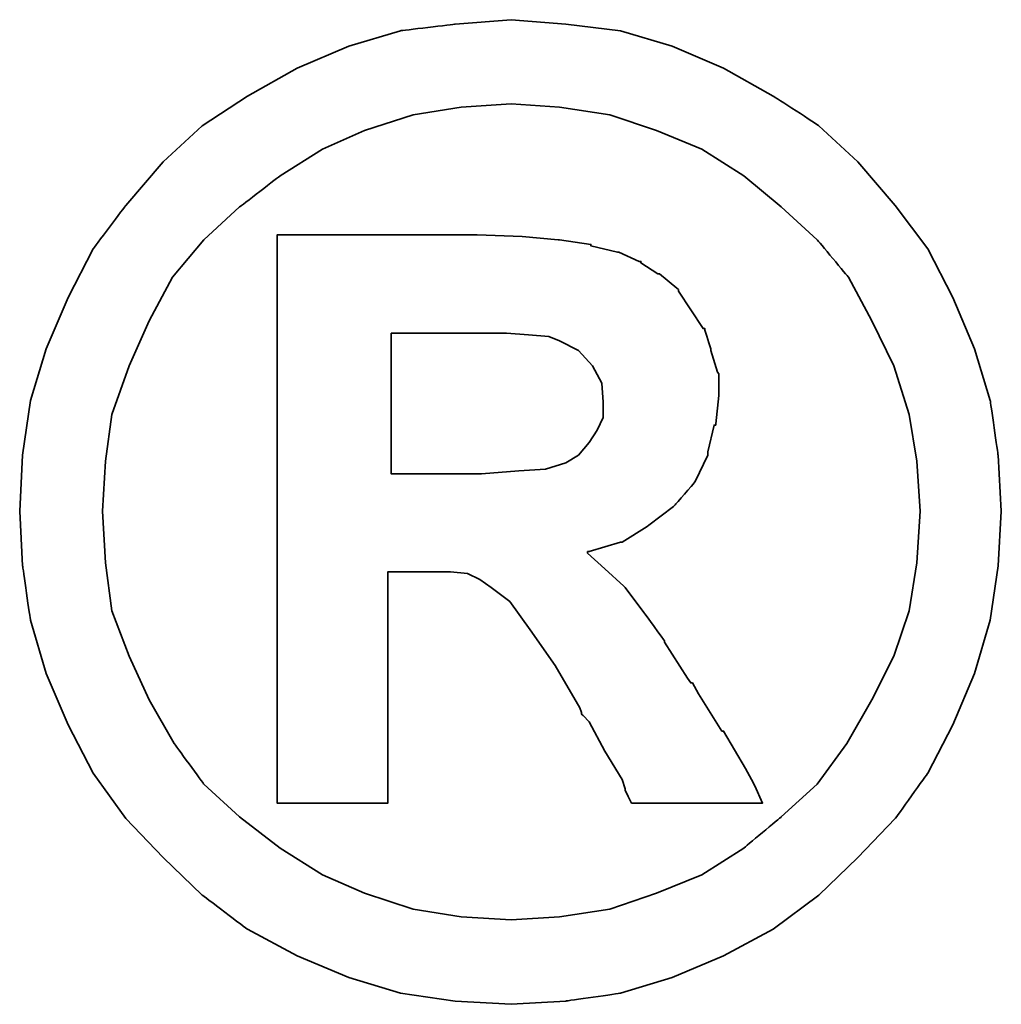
# Model space of a CAD drawing. Header units: millimetres. Extents: x 912 to 1300, y 100 to 249.
# Tile 50 of 53: x 1238.84 to 1240.5, y 147.69 to 149.36. Entities that reach past the tile are written whole.
import ezdxf

# ---------------------------------------------------------------- set-up
doc = ezdxf.new("R2010")
doc.units = ezdxf.units.MM
doc.layers.add('DIM', color=4, linetype='CONTINUOUS')
doc.layers.add('layer 1', color=7, linetype='CONTINUOUS')

# ---------------------------------------------------------------- blocks, each defined once
blk = doc.blocks.new('TBI MOTION logo(完整正式版)')
at = {"layer": 'layer 1', "color": 22, "lineweight": 35}
for points, knots in [([(81.20634, 4.98624), (81.20634, 4.98624), (81.18649, 5.32862), (81.18649, 5.32862), (81.18649, 5.32862), (81.18649, 5.32862), (81.13886, 5.66206), (81.13886, 5.66206), (81.13886, 5.66206), (81.13886, 5.66206), (81.04359, 5.97764), (81.04359, 5.97764), (81.04359, 5.97764), (81.04359, 5.97764), (80.91061, 6.29124), (80.91061, 6.29124), (80.91061, 6.29124), (80.91061, 6.29124), (80.75778, 6.58697), (80.75778, 6.58697), (80.75778, 6.58697), (80.75778, 6.58697), (80.5593, 6.85294), (80.5593, 6.85294), (80.5593, 6.85294), (80.5593, 6.85294), (80.33105, 7.1189), (80.33105, 7.1189), (80.33105, 7.1189), (80.33105, 7.1189), (80.09287, 7.33921), (80.09287, 7.33921), (80.09287, 7.33921), (80.09287, 7.33921), (79.815, 7.51982), (79.815, 7.51982), (79.815, 7.51982), (79.815, 7.51982), (79.51133, 7.69051), (79.51133, 7.69051), (79.51133, 7.69051), (79.51133, 7.69051), (79.19773, 7.8235), (79.19773, 7.8235), (79.19773, 7.8235), (79.19773, 7.8235), (78.88215, 7.91877), (78.88215, 7.91877), (78.88215, 7.91877), (78.88215, 7.91877), (78.54871, 7.95846), (78.54871, 7.95846), (78.54871, 7.95846), (78.54871, 7.95846), (78.21526, 7.98625), (78.21526, 7.98625), (78.21526, 7.98625), (78.21526, 7.98625), (77.87388, 7.95846), (77.87388, 7.95846), (77.87388, 7.95846), (77.87388, 7.95846), (77.54044, 7.91877), (77.54044, 7.91877), (77.54044, 7.91877), (77.54044, 7.91877), (77.22485, 7.8235), (77.22485, 7.8235), (77.22485, 7.8235), (77.22485, 7.8235), (76.91027, 7.69051), (76.91027, 7.69051), (76.91027, 7.69051), (76.91027, 7.69051), (76.6056, 7.51982), (76.6056, 7.51982), (76.6056, 7.51982), (76.6056, 7.51982), (76.32972, 7.33921), (76.32972, 7.33921), (76.32972, 7.33921), (76.32972, 7.33921), (76.09154, 7.1189), (76.09154, 7.1189), (76.09154, 7.1189), (76.09154, 7.1189), (75.86329, 6.85294), (75.86329, 6.85294), (75.86329, 6.85294), (75.86329, 6.85294), (75.66382, 6.58697), (75.66382, 6.58697), (75.66382, 6.58697), (75.66382, 6.58697), (75.51099, 6.29124), (75.51099, 6.29124), (75.51099, 6.29124), (75.51099, 6.29124), (75.37702, 5.97764), (75.37702, 5.97764), (75.37702, 5.97764), (75.37702, 5.97764), (75.28175, 5.66206), (75.28175, 5.66206), (75.28175, 5.66206), (75.28175, 5.66206), (75.23411, 5.32862), (75.23411, 5.32862), (75.23411, 5.32862), (75.23411, 5.32862), (75.21625, 4.98624), (75.21625, 4.98624), (75.21625, 4.98624), (75.21625, 4.98624), (75.23411, 4.6528), (75.23411, 4.6528), (75.23411, 4.6528), (75.23411, 4.6528), (75.28175, 4.32035), (75.28175, 4.32035), (75.28175, 4.32035), (75.28175, 4.32035), (75.37702, 3.99583), (75.37702, 3.99583), (75.37702, 3.99583), (75.37702, 3.99583), (75.51099, 3.68224), (75.51099, 3.68224), (75.51099, 3.68224), (75.51099, 3.68224), (75.66382, 3.38749), (75.66382, 3.38749), (75.66382, 3.38749), (75.66382, 3.38749), (75.86329, 3.10963), (75.86329, 3.10963), (75.86329, 3.10963), (75.86329, 3.10963), (76.09154, 2.87145), (76.09154, 2.87145), (76.09154, 2.87145), (76.09154, 2.87145), (76.32972, 2.6432), (76.32972, 2.6432), (76.32972, 2.6432), (76.32972, 2.6432), (76.6056, 2.43381), (76.6056, 2.43381), (76.6056, 2.43381), (76.6056, 2.43381), (76.91027, 2.27205), (76.91027, 2.27205), (76.91027, 2.27205), (76.91027, 2.27205), (77.22485, 2.13906), (77.22485, 2.13906), (77.22485, 2.13906), (77.22485, 2.13906), (77.54044, 2.0438), (77.54044, 2.0438), (77.54044, 2.0438), (77.54044, 2.0438), (77.87388, 1.99616), (77.87388, 1.99616), (77.87388, 1.99616), (77.87388, 1.99616), (78.21526, 1.97631), (78.21526, 1.97631), (78.21526, 1.97631), (78.21526, 1.97631), (78.54871, 1.99616), (78.54871, 1.99616), (78.54871, 1.99616), (78.54871, 1.99616), (78.88215, 2.0438), (78.88215, 2.0438), (78.88215, 2.0438), (78.88215, 2.0438), (79.19773, 2.13906), (79.19773, 2.13906), (79.19773, 2.13906), (79.19773, 2.13906), (79.51133, 2.27205), (79.51133, 2.27205), (79.51133, 2.27205), (79.51133, 2.27205), (79.815, 2.43381), (79.815, 2.43381), (79.815, 2.43381), (79.815, 2.43381), (80.09287, 2.6432), (80.09287, 2.6432), (80.09287, 2.6432), (80.09287, 2.6432), (80.33105, 2.87145), (80.33105, 2.87145), (80.33105, 2.87145), (80.33105, 2.87145), (80.5593, 3.10963), (80.5593, 3.10963), (80.5593, 3.10963), (80.5593, 3.10963), (80.75778, 3.38749), (80.75778, 3.38749), (80.75778, 3.38749), (80.75778, 3.38749), (80.91061, 3.68224), (80.91061, 3.68224), (80.91061, 3.68224), (80.91061, 3.68224), (81.04359, 3.99583), (81.04359, 3.99583), (81.04359, 3.99583), (81.04359, 3.99583), (81.13886, 4.32035), (81.13886, 4.32035), (81.13886, 4.32035), (81.13886, 4.32035), (81.18649, 4.6528), (81.18649, 4.6528), (81.18649, 4.6528), (81.18649, 4.6528), (81.20634, 4.98624), (81.20634, 4.98624)], [0, 0, 0, 0, 0.0178571, 0.0178571, 0.0178571, 0.0178572, 0.0357143, 0.0357143, 0.0357143, 0.0357143, 0.0535714, 0.0535714, 0.0535714, 0.0535714, 0.0714286, 0.0714286, 0.0714286, 0.0714286, 0.0892857, 0.0892857, 0.0892857, 0.0892857, 0.1071429, 0.1071429, 0.1071429, 0.1071429, 0.125, 0.125, 0.125, 0.125, 0.1428571, 0.1428571, 0.1428571, 0.1428572, 0.1607143, 0.1607143, 0.1607143, 0.1607143, 0.1785714, 0.1785714, 0.1785714, 0.1785714, 0.1964286, 0.1964286, 0.1964286, 0.1964286, 0.2142857, 0.2142857, 0.2142857, 0.2142857, 0.2321429, 0.2321429, 0.2321429, 0.2321429, 0.25, 0.25, 0.25, 0.25, 0.2678571, 0.2678571, 0.2678571, 0.2678572, 0.2857143, 0.2857143, 0.2857143, 0.2857143, 0.3035714, 0.3035714, 0.3035714, 0.3035714, 0.3214286, 0.3214286, 0.3214286, 0.3214286, 0.3392857, 0.3392857, 0.3392857, 0.3392857, 0.3571429, 0.3571429, 0.3571429, 0.3571429, 0.375, 0.375, 0.375, 0.375, 0.3928571, 0.3928571, 0.3928571, 0.3928572, 0.4107143, 0.4107143, 0.4107143, 0.4107143, 0.4285714, 0.4285714, 0.4285714, 0.4285714, 0.4464286, 0.4464286, 0.4464286, 0.4464286, 0.4642857, 0.4642857, 0.4642857, 0.4642857, 0.4821429, 0.4821429, 0.4821429, 0.4821429, 0.5, 0.5, 0.5, 0.5, 0.5178571, 0.5178571, 0.5178571, 0.5178572, 0.5357143, 0.5357143, 0.5357143, 0.5357143, 0.5535714, 0.5535714, 0.5535714, 0.5535714, 0.5714286, 0.5714286, 0.5714286, 0.5714286, 0.5892857, 0.5892857, 0.5892857, 0.5892857, 0.6071429, 0.6071429, 0.6071429, 0.6071429, 0.625, 0.625, 0.625, 0.625, 0.6428571, 0.6428571, 0.6428571, 0.6428572, 0.6607143, 0.6607143, 0.6607143, 0.6607143, 0.6785714, 0.6785714, 0.6785714, 0.6785714, 0.6964286, 0.6964286, 0.6964286, 0.6964286, 0.7142857, 0.7142857, 0.7142857, 0.7142857, 0.7321429, 0.7321429, 0.7321429, 0.7321429, 0.75, 0.75, 0.75, 0.75, 0.7678571, 0.7678571, 0.7678571, 0.7678572, 0.7857143, 0.7857143, 0.7857143, 0.7857143, 0.8035714, 0.8035714, 0.8035714, 0.8035714, 0.8214286, 0.8214286, 0.8214286, 0.8214286, 0.8392857, 0.8392857, 0.8392857, 0.8392857, 0.8571429, 0.8571429, 0.8571429, 0.8571429, 0.875, 0.875, 0.875, 0.875, 0.8928571, 0.8928571, 0.8928571, 0.8928572, 0.9107143, 0.9107143, 0.9107143, 0.9107143, 0.9285714, 0.9285714, 0.9285714, 0.9285714, 0.9464286, 0.9464286, 0.9464286, 0.9464286, 0.9642857, 0.9642857, 0.9642857, 0.9642857, 0.9821429, 0.9821429, 0.9821429, 0.9821429, 1, 1, 1, 1]), ([(80.71014, 4.98624), (80.71014, 4.98624), (80.69129, 5.29091), (80.69129, 5.29091), (80.69129, 5.29091), (80.69129, 5.29091), (80.64464, 5.57672), (80.64464, 5.57672), (80.64464, 5.57672), (80.64464, 5.57672), (80.54937, 5.87245), (80.54937, 5.87245), (80.54937, 5.87245), (80.54937, 5.87245), (80.41639, 6.14833), (80.41639, 6.14833), (80.41639, 6.14833), (80.41639, 6.14833), (80.27349, 6.41429), (80.27349, 6.41429), (80.27349, 6.41429), (80.27349, 6.41429), (80.08295, 6.64255), (80.08295, 6.64255), (80.08295, 6.64255), (80.08295, 6.64255), (79.86264, 6.84301), (79.86264, 6.84301), (79.86264, 6.84301), (79.86264, 6.84301), (79.63439, 7.03355), (79.63439, 7.03355), (79.63439, 7.03355), (79.63439, 7.03355), (79.37835, 7.1963), (79.37835, 7.1963), (79.37835, 7.1963), (79.37835, 7.1963), (79.10246, 7.30944), (79.10246, 7.30944), (79.10246, 7.30944), (79.10246, 7.30944), (78.81665, 7.40471), (78.81665, 7.40471), (78.81665, 7.40471), (78.81665, 7.40471), (78.511, 7.45234), (78.511, 7.45234), (78.511, 7.45234), (78.511, 7.45234), (78.21526, 7.47219), (78.21526, 7.47219), (78.21526, 7.47219), (78.21526, 7.47219), (77.9106, 7.45234), (77.9106, 7.45234), (77.9106, 7.45234), (77.9106, 7.45234), (77.61685, 7.40471), (77.61685, 7.40471), (77.61685, 7.40471), (77.61685, 7.40471), (77.32012, 7.30944), (77.32012, 7.30944), (77.32012, 7.30944), (77.32012, 7.30944), (77.06309, 7.1963), (77.06309, 7.1963), (77.06309, 7.1963), (77.06309, 7.1963), (76.80606, 7.03355), (76.80606, 7.03355), (76.80606, 7.03355), (76.80606, 7.03355), (76.55797, 6.84301), (76.55797, 6.84301), (76.55797, 6.84301), (76.55797, 6.84301), (76.34063, 6.64255), (76.34063, 6.64255), (76.34063, 6.64255), (76.34063, 6.64255), (76.1491, 6.41429), (76.1491, 6.41429), (76.1491, 6.41429), (76.1491, 6.41429), (76.0062, 6.14833), (76.0062, 6.14833), (76.0062, 6.14833), (76.0062, 6.14833), (75.88314, 5.87245), (75.88314, 5.87245), (75.88314, 5.87245), (75.88314, 5.87245), (75.77794, 5.57672), (75.77794, 5.57672), (75.77794, 5.57672), (75.77794, 5.57672), (75.73924, 5.29091), (75.73924, 5.29091), (75.73924, 5.29091), (75.73924, 5.29091), (75.72039, 4.98624), (75.72039, 4.98624), (75.72039, 4.98624), (75.72039, 4.98624), (75.73924, 4.67165), (75.73924, 4.67165), (75.73924, 4.67165), (75.73924, 4.67165), (75.77794, 4.37791), (75.77794, 4.37791), (75.77794, 4.37791), (75.77794, 4.37791), (75.88314, 4.10102), (75.88314, 4.10102), (75.88314, 4.10102), (75.88314, 4.10102), (76.0062, 3.83407), (76.0062, 3.83407), (76.0062, 3.83407), (76.0062, 3.83407), (76.15902, 3.56811), (76.15902, 3.56811), (76.15902, 3.56811), (76.15902, 3.56811), (76.34063, 3.32001), (76.34063, 3.32001), (76.34063, 3.32001), (76.34063, 3.32001), (76.55797, 3.11955), (76.55797, 3.11955), (76.55797, 3.11955), (76.55797, 3.11955), (76.80606, 2.92901), (76.80606, 2.92901), (76.80606, 2.92901), (76.80606, 2.92901), (77.06309, 2.76725), (77.06309, 2.76725), (77.06309, 2.76725), (77.06309, 2.76725), (77.32012, 2.65412), (77.32012, 2.65412), (77.32012, 2.65412), (77.32012, 2.65412), (77.61685, 2.55786), (77.61685, 2.55786), (77.61685, 2.55786), (77.61685, 2.55786), (77.9106, 2.51022), (77.9106, 2.51022), (77.9106, 2.51022), (77.9106, 2.51022), (78.21526, 2.49137), (78.21526, 2.49137), (78.21526, 2.49137), (78.21526, 2.49137), (78.511, 2.51022), (78.511, 2.51022), (78.511, 2.51022), (78.511, 2.51022), (78.81665, 2.55786), (78.81665, 2.55786), (78.81665, 2.55786), (78.81665, 2.55786), (79.10246, 2.65412), (79.10246, 2.65412), (79.10246, 2.65412), (79.10246, 2.65412), (79.37835, 2.76725), (79.37835, 2.76725), (79.37835, 2.76725), (79.37835, 2.76725), (79.63439, 2.92901), (79.63439, 2.92901), (79.63439, 2.92901), (79.63439, 2.92901), (79.86264, 3.11955), (79.86264, 3.11955), (79.86264, 3.11955), (79.86264, 3.11955), (80.08295, 3.32001), (80.08295, 3.32001), (80.08295, 3.32001), (80.08295, 3.32001), (80.26356, 3.56811), (80.26356, 3.56811), (80.26356, 3.56811), (80.26356, 3.56811), (80.41639, 3.83407), (80.41639, 3.83407), (80.41639, 3.83407), (80.41639, 3.83407), (80.54937, 4.10102), (80.54937, 4.10102), (80.54937, 4.10102), (80.54937, 4.10102), (80.64464, 4.37791), (80.64464, 4.37791), (80.64464, 4.37791), (80.64464, 4.37791), (80.69129, 4.67165), (80.69129, 4.67165), (80.69129, 4.67165), (80.69129, 4.67165), (80.71014, 4.98624), (80.71014, 4.98624)], [0, 0, 0, 0, 0.0192308, 0.0192308, 0.0192308, 0.0192308, 0.0384615, 0.0384615, 0.0384615, 0.0384615, 0.0576923, 0.0576923, 0.0576923, 0.0576923, 0.0769231, 0.0769231, 0.0769231, 0.0769231, 0.0961538, 0.0961538, 0.0961538, 0.0961539, 0.1153846, 0.1153846, 0.1153846, 0.1153846, 0.1346154, 0.1346154, 0.1346154, 0.1346154, 0.1538462, 0.1538462, 0.1538462, 0.1538462, 0.1730769, 0.1730769, 0.1730769, 0.1730769, 0.1923077, 0.1923077, 0.1923077, 0.1923077, 0.2115385, 0.2115385, 0.2115385, 0.2115385, 0.2307692, 0.2307692, 0.2307692, 0.2307692, 0.25, 0.25, 0.25, 0.25, 0.2692308, 0.2692308, 0.2692308, 0.2692308, 0.2884615, 0.2884615, 0.2884615, 0.2884615, 0.3076923, 0.3076923, 0.3076923, 0.3076923, 0.3269231, 0.3269231, 0.3269231, 0.3269231, 0.3461538, 0.3461538, 0.3461538, 0.3461539, 0.3653846, 0.3653846, 0.3653846, 0.3653846, 0.3846154, 0.3846154, 0.3846154, 0.3846154, 0.4038462, 0.4038462, 0.4038462, 0.4038462, 0.4230769, 0.4230769, 0.4230769, 0.4230769, 0.4423077, 0.4423077, 0.4423077, 0.4423077, 0.4615385, 0.4615385, 0.4615385, 0.4615385, 0.4807692, 0.4807692, 0.4807692, 0.4807692, 0.5, 0.5, 0.5, 0.5, 0.5192308, 0.5192308, 0.5192308, 0.5192308, 0.5384615, 0.5384615, 0.5384615, 0.5384615, 0.5576923, 0.5576923, 0.5576923, 0.5576923, 0.5769231, 0.5769231, 0.5769231, 0.5769231, 0.5961538, 0.5961538, 0.5961538, 0.5961539, 0.6153846, 0.6153846, 0.6153846, 0.6153846, 0.6346154, 0.6346154, 0.6346154, 0.6346154, 0.6538462, 0.6538462, 0.6538462, 0.6538462, 0.6730769, 0.6730769, 0.6730769, 0.6730769, 0.6923077, 0.6923077, 0.6923077, 0.6923077, 0.7115385, 0.7115385, 0.7115385, 0.7115385, 0.7307692, 0.7307692, 0.7307692, 0.7307692, 0.75, 0.75, 0.75, 0.75, 0.7692308, 0.7692308, 0.7692308, 0.7692308, 0.7884615, 0.7884615, 0.7884615, 0.7884615, 0.8076923, 0.8076923, 0.8076923, 0.8076923, 0.8269231, 0.8269231, 0.8269231, 0.8269231, 0.8461538, 0.8461538, 0.8461538, 0.8461539, 0.8653846, 0.8653846, 0.8653846, 0.8653846, 0.8846154, 0.8846154, 0.8846154, 0.8846154, 0.9038462, 0.9038462, 0.9038462, 0.9038462, 0.9230769, 0.9230769, 0.9230769, 0.9230769, 0.9423077, 0.9423077, 0.9423077, 0.9423077, 0.9615385, 0.9615385, 0.9615385, 0.9615385, 0.9807692, 0.9807692, 0.9807692, 0.9807692, 1, 1, 1, 1]), ([(76.78721, 3.2823), (76.78721, 3.2823), (76.78721, 3.32001), (76.78721, 3.32001), (76.78721, 3.32001), (76.78721, 3.32001), (76.78721, 3.42422), (76.78721, 3.42422), (76.78721, 3.42422), (76.78721, 3.42422), (76.78721, 3.59689), (76.78721, 3.59689), (76.78721, 3.59689), (76.78721, 3.59689), (76.78721, 3.80529), (76.78721, 3.80529), (76.78721, 3.80529), (76.78721, 3.80529), (76.78721, 4.0524), (76.78721, 4.0524), (76.78721, 4.0524), (76.78721, 4.0524), (76.78721, 4.32035), (76.78721, 4.32035), (76.78721, 4.32035), (76.78721, 4.32035), (76.78721, 4.92868), (76.78721, 4.92868), (76.78721, 4.92868), (76.78721, 4.92868), (76.78721, 5.53801), (76.78721, 5.53801), (76.78721, 5.53801), (76.78721, 5.53801), (76.78721, 5.82482), (76.78721, 5.82482), (76.78721, 5.82482), (76.78721, 5.82482), (76.78721, 6.07291), (76.78721, 6.07291), (76.78721, 6.07291), (76.78721, 6.07291), (76.78721, 6.30017), (76.78721, 6.30017), (76.78721, 6.30017), (76.78721, 6.30017), (76.78721, 6.45399), (76.78721, 6.45399), (76.78721, 6.45399), (76.78721, 6.45399), (76.78721, 6.5572), (76.78721, 6.5572), (76.78721, 6.5572), (76.78721, 6.5572), (76.78721, 6.59689), (76.78721, 6.59689), (76.78721, 6.59689), (76.78721, 6.59689), (76.78721, 6.67232), (76.78721, 6.67232), (76.78721, 6.67232), (76.78721, 6.67232), (76.8537, 6.67232), (76.8537, 6.67232), (76.8537, 6.67232), (76.8537, 6.67232), (76.87355, 6.67232), (76.87355, 6.67232), (76.87355, 6.67232), (76.87355, 6.67232), (76.91027, 6.67232), (76.91027, 6.67232), (76.91027, 6.67232), (76.91027, 6.67232), (77.04424, 6.67232), (77.04424, 6.67232), (77.04424, 6.67232), (77.04424, 6.67232), (77.22485, 6.67232), (77.22485, 6.67232), (77.22485, 6.67232), (77.22485, 6.67232), (77.43524, 6.67232), (77.43524, 6.67232), (77.43524, 6.67232), (77.43524, 6.67232), (77.65357, 6.67232), (77.65357, 6.67232), (77.65357, 6.67232), (77.65357, 6.67232), (77.82625, 6.67232), (77.82625, 6.67232), (77.82625, 6.67232), (77.82625, 6.67232), (77.94037, 6.67232), (77.94037, 6.67232), (77.94037, 6.67232), (77.94037, 6.67232), (77.97709, 6.67232), (77.97709, 6.67232), (77.97709, 6.67232), (77.97709, 6.67232), (77.99694, 6.67232), (77.99694, 6.67232), (77.99694, 6.67232), (77.99694, 6.67232), (78.00686, 6.67232), (78.00686, 6.67232), (78.00686, 6.67232), (78.00686, 6.67232), (78.28275, 6.6624), (78.28275, 6.6624), (78.28275, 6.6624), (78.28275, 6.6624), (78.50107, 6.64255), (78.50107, 6.64255), (78.50107, 6.64255), (78.50107, 6.64255), (78.511, 6.64255), (78.511, 6.64255), (78.511, 6.64255), (78.511, 6.64255), (78.70154, 6.61476), (78.70154, 6.61476), (78.70154, 6.61476), (78.70154, 6.61476), (78.70154, 6.60483), (78.70154, 6.60483), (78.70154, 6.60483), (78.70154, 6.60483), (78.86429, 6.56713), (78.86429, 6.56713), (78.86429, 6.56713), (78.86429, 6.56713), (78.87223, 6.56713), (78.87223, 6.56713), (78.87223, 6.56713), (78.87223, 6.56713), (78.99727, 6.51056), (78.99727, 6.51056), (78.99727, 6.51056), (78.99727, 6.51056), (79.00719, 6.51056), (79.00719, 6.51056), (79.00719, 6.51056), (79.00719, 6.51056), (79.00719, 6.50162), (79.00719, 6.50162), (79.00719, 6.50162), (79.00719, 6.50162), (79.1104, 6.43415), (79.1104, 6.43415), (79.1104, 6.43415), (79.1104, 6.43415), (79.12132, 6.43415), (79.12132, 6.43415), (79.12132, 6.43415), (79.12132, 6.43415), (79.22552, 6.34781), (79.22552, 6.34781), (79.22552, 6.34781), (79.22552, 6.34781), (79.23544, 6.33888), (79.23544, 6.33888), (79.23544, 6.33888), (79.23544, 6.33888), (79.23544, 6.32895), (79.23544, 6.32895), (79.23544, 6.32895), (79.23544, 6.32895), (79.31087, 6.21483), (79.31087, 6.21483), (79.31087, 6.21483), (79.31087, 6.21483), (79.38629, 6.1007), (79.38629, 6.1007), (79.38629, 6.1007), (79.38629, 6.1007), (79.3972, 6.1007), (79.3972, 6.1007), (79.3972, 6.1007), (79.3972, 6.1007), (79.3972, 6.09078), (79.3972, 6.09078), (79.3972, 6.09078), (79.3972, 6.09078), (79.43392, 5.97764), (79.43392, 5.97764), (79.43392, 5.97764), (79.43392, 5.97764), (79.43392, 5.96772), (79.43392, 5.96772), (79.43392, 5.96772), (79.43392, 5.96772), (79.47362, 5.83474), (79.47362, 5.83474), (79.47362, 5.83474), (79.47362, 5.83474), (79.48156, 5.82482), (79.48156, 5.82482), (79.48156, 5.82482), (79.48156, 5.82482), (79.48156, 5.69977), (79.48156, 5.69977), (79.48156, 5.69977), (79.48156, 5.69977), (79.48156, 5.69183), (79.48156, 5.69183), (79.48156, 5.69183), (79.48156, 5.69183), (79.4637, 5.51915), (79.4637, 5.51915), (79.4637, 5.51915), (79.4637, 5.51915), (79.4637, 5.51122), (79.4637, 5.51122), (79.4637, 5.51122), (79.4637, 5.51122), (79.45377, 5.51122), (79.45377, 5.51122), (79.45377, 5.51122), (79.45377, 5.51122), (79.41507, 5.34847), (79.41507, 5.34847), (79.41507, 5.34847), (79.41507, 5.34847), (79.41507, 5.33854), (79.41507, 5.33854), (79.41507, 5.33854), (79.41507, 5.33854), (79.41507, 5.32862), (79.41507, 5.32862), (79.41507, 5.32862), (79.41507, 5.32862), (79.33865, 5.16785), (79.33865, 5.16785), (79.33865, 5.16785), (79.33865, 5.16785), (79.33071, 5.15693), (79.33071, 5.15693), (79.33071, 5.15693), (79.33071, 5.15693), (79.2156, 5.02495), (79.2156, 5.02495), (79.2156, 5.02495), (79.2156, 5.02495), (79.20567, 5.01502), (79.20567, 5.01502), (79.20567, 5.01502), (79.20567, 5.01502), (79.05483, 4.89991), (79.05483, 4.89991), (79.05483, 4.89991), (79.05483, 4.89991), (79.04491, 4.89197), (79.04491, 4.89197), (79.04491, 4.89197), (79.04491, 4.89197), (78.89208, 4.7967), (78.89208, 4.7967), (78.89208, 4.7967), (78.89208, 4.7967), (78.88215, 4.7967), (78.88215, 4.7967), (78.88215, 4.7967), (78.88215, 4.7967), (78.69161, 4.73913), (78.69161, 4.73913), (78.69161, 4.73913), (78.69161, 4.73913), (78.68169, 4.73913), (78.68169, 4.73913), (78.68169, 4.73913), (78.68169, 4.73913), (78.68169, 4.72921), (78.68169, 4.72921), (78.68169, 4.72921), (78.68169, 4.72921), (78.78688, 4.63394), (78.78688, 4.63394), (78.78688, 4.63394), (78.78688, 4.63394), (78.902, 4.52875), (78.902, 4.52875), (78.902, 4.52875), (78.902, 4.52875), (78.91093, 4.52081), (78.91093, 4.52081), (78.91093, 4.52081), (78.91093, 4.52081), (79.02506, 4.36798), (79.02506, 4.36798), (79.02506, 4.36798), (79.02506, 4.36798), (79.1501, 4.1953), (79.1501, 4.1953), (79.1501, 4.1953), (79.1501, 4.1953), (79.1501, 4.18736), (79.1501, 4.18736), (79.1501, 4.18736), (79.1501, 4.18736), (79.29201, 3.96705), (79.29201, 3.96705), (79.29201, 3.96705), (79.29201, 3.96705), (79.31087, 3.93828), (79.31087, 3.93828), (79.31087, 3.93828), (79.31087, 3.93828), (79.32079, 3.93828), (79.32079, 3.93828), (79.32079, 3.93828), (79.32079, 3.93828), (79.3585, 3.87178), (79.3585, 3.87178), (79.3585, 3.87178), (79.3585, 3.87178), (79.50141, 3.64353), (79.50141, 3.64353), (79.50141, 3.64353), (79.50141, 3.64353), (79.51133, 3.64353), (79.51133, 3.64353), (79.51133, 3.64353), (79.51133, 3.64353), (79.64431, 3.41528), (79.64431, 3.41528), (79.64431, 3.41528), (79.64431, 3.41528), (79.68202, 3.3478), (79.68202, 3.3478), (79.68202, 3.3478), (79.68202, 3.3478), (79.70187, 3.31009), (79.70187, 3.31009), (79.70187, 3.31009), (79.70187, 3.31009), (79.7495, 3.2049), (79.7495, 3.2049), (79.7495, 3.2049), (79.7495, 3.2049), (79.64431, 3.2049), (79.64431, 3.2049), (79.64431, 3.2049), (79.64431, 3.2049), (79.62546, 3.2049), (79.62546, 3.2049), (79.62546, 3.2049), (79.62546, 3.2049), (79.53912, 3.2049), (79.53912, 3.2049), (79.53912, 3.2049), (79.53912, 3.2049), (79.31087, 3.2049), (79.31087, 3.2049), (79.31087, 3.2049), (79.31087, 3.2049), (79.08262, 3.2049), (79.08262, 3.2049), (79.08262, 3.2049), (79.08262, 3.2049), (79.00719, 3.2049), (79.00719, 3.2049), (79.00719, 3.2049), (79.00719, 3.2049), (78.98735, 3.2049), (78.98735, 3.2049), (78.98735, 3.2049), (78.98735, 3.2049), (78.94964, 3.2049), (78.94964, 3.2049), (78.94964, 3.2049), (78.94964, 3.2049), (78.92979, 3.24459), (78.92979, 3.24459), (78.92979, 3.24459), (78.92979, 3.24459), (78.91093, 3.2823), (78.91093, 3.2823), (78.91093, 3.2823), (78.91093, 3.2823), (78.91093, 3.29223), (78.91093, 3.29223), (78.91093, 3.29223), (78.91093, 3.29223), (78.89208, 3.3478), (78.89208, 3.3478), (78.89208, 3.3478), (78.89208, 3.3478), (78.78688, 3.52048), (78.78688, 3.52048), (78.78688, 3.52048), (78.78688, 3.52048), (78.69161, 3.7001), (78.69161, 3.7001), (78.69161, 3.7001), (78.69161, 3.7001), (78.6539, 3.7388), (78.6539, 3.7388), (78.6539, 3.7388), (78.6539, 3.7388), (78.64398, 3.74873), (78.64398, 3.74873), (78.64398, 3.74873), (78.64398, 3.74873), (78.64398, 3.75766), (78.64398, 3.75766), (78.64398, 3.75766), (78.64398, 3.75766), (78.63405, 3.78644), (78.63405, 3.78644), (78.63405, 3.78644), (78.63405, 3.78644), (78.48321, 4.04347), (78.48321, 4.04347), (78.48321, 4.04347), (78.48321, 4.04347), (78.33038, 4.2618), (78.33038, 4.2618), (78.33038, 4.2618), (78.33038, 4.2618), (78.20732, 4.43447), (78.20732, 4.43447), (78.20732, 4.43447), (78.20732, 4.43447), (78.09221, 4.52081), (78.09221, 4.52081), (78.09221, 4.52081), (78.09221, 4.52081), (78.02472, 4.56845), (78.02472, 4.56845), (78.02472, 4.56845), (78.02472, 4.56845), (77.9493, 4.60616), (77.9493, 4.60616), (77.9493, 4.60616), (77.9493, 4.60616), (77.8451, 4.61608), (77.8451, 4.61608), (77.8451, 4.61608), (77.8451, 4.61608), (77.71113, 4.61608), (77.71113, 4.61608), (77.71113, 4.61608), (77.71113, 4.61608), (77.69128, 4.61608), (77.69128, 4.61608), (77.69128, 4.61608), (77.69128, 4.61608), (77.67342, 4.61608), (77.67342, 4.61608), (77.67342, 4.61608), (77.67342, 4.61608), (77.5583, 4.61608), (77.5583, 4.61608), (77.5583, 4.61608), (77.5583, 4.61608), (77.46303, 4.61608), (77.46303, 4.61608), (77.46303, 4.61608), (77.46303, 4.61608), (77.46303, 4.54761), (77.46303, 4.54761), (77.46303, 4.54761), (77.46303, 4.54761), (77.46303, 4.47318), (77.46303, 4.47318), (77.46303, 4.47318), (77.46303, 4.47318), (77.46303, 4.24294), (77.46303, 4.24294), (77.46303, 4.24294), (77.46303, 4.24294), (77.46303, 3.99583), (77.46303, 3.99583), (77.46303, 3.99583), (77.46303, 3.99583), (77.46303, 3.72888), (77.46303, 3.72888), (77.46303, 3.72888), (77.46303, 3.72888), (77.46303, 3.51055), (77.46303, 3.51055), (77.46303, 3.51055), (77.46303, 3.51055), (77.46303, 3.42422), (77.46303, 3.42422), (77.46303, 3.42422), (77.46303, 3.42422), (77.46303, 3.35773), (77.46303, 3.35773), (77.46303, 3.35773), (77.46303, 3.35773), (77.46303, 3.30017), (77.46303, 3.30017), (77.46303, 3.30017), (77.46303, 3.30017), (77.46303, 3.2823), (77.46303, 3.2823), (77.46303, 3.2823), (77.46303, 3.2823), (77.46303, 3.2049), (77.46303, 3.2049), (77.46303, 3.2049), (77.46303, 3.2049), (77.39753, 3.2049), (77.39753, 3.2049), (77.39753, 3.2049), (77.39753, 3.2049), (77.37768, 3.2049), (77.37768, 3.2049), (77.37768, 3.2049), (77.37768, 3.2049), (77.32012, 3.2049), (77.32012, 3.2049), (77.32012, 3.2049), (77.32012, 3.2049), (77.12165, 3.2049), (77.12165, 3.2049), (77.12165, 3.2049), (77.12165, 3.2049), (76.94897, 3.2049), (76.94897, 3.2049), (76.94897, 3.2049), (76.94897, 3.2049), (76.8924, 3.2049), (76.8924, 3.2049), (76.8924, 3.2049), (76.8924, 3.2049), (76.8537, 3.2049), (76.8537, 3.2049), (76.8537, 3.2049), (76.8537, 3.2049), (76.78721, 3.2049), (76.78721, 3.2049), (76.78721, 3.2049), (76.78721, 3.2049), (76.78721, 3.2823), (76.78721, 3.2823)], [0, 0, 0, 0, 0.0074074, 0.0074074, 0.0074074, 0.0074074, 0.0148148, 0.0148148, 0.0148148, 0.0148148, 0.0222222, 0.0222222, 0.0222222, 0.0222222, 0.0296296, 0.0296296, 0.0296296, 0.0296296, 0.037037, 0.037037, 0.037037, 0.037037, 0.0444444, 0.0444444, 0.0444444, 0.0444445, 0.0518519, 0.0518519, 0.0518519, 0.0518519, 0.0592593, 0.0592593, 0.0592593, 0.0592593, 0.0666667, 0.0666667, 0.0666667, 0.0666667, 0.0740741, 0.0740741, 0.0740741, 0.0740741, 0.0814815, 0.0814815, 0.0814815, 0.0814815, 0.0888889, 0.0888889, 0.0888889, 0.0888889, 0.0962963, 0.0962963, 0.0962963, 0.0962963, 0.1037037, 0.1037037, 0.1037037, 0.1037037, 0.1111111, 0.1111111, 0.1111111, 0.1111111, 0.1185185, 0.1185185, 0.1185185, 0.1185185, 0.1259259, 0.1259259, 0.1259259, 0.1259259, 0.1333333, 0.1333333, 0.1333333, 0.1333333, 0.1407407, 0.1407407, 0.1407407, 0.1407408, 0.1481481, 0.1481481, 0.1481481, 0.1481482, 0.1555556, 0.1555556, 0.1555556, 0.1555556, 0.162963, 0.162963, 0.162963, 0.162963, 0.1703704, 0.1703704, 0.1703704, 0.1703704, 0.1777778, 0.1777778, 0.1777778, 0.1777778, 0.1851852, 0.1851852, 0.1851852, 0.1851852, 0.1925926, 0.1925926, 0.1925926, 0.1925926, 0.2, 0.2, 0.2, 0.2, 0.2074074, 0.2074074, 0.2074074, 0.2074074, 0.2148148, 0.2148148, 0.2148148, 0.2148148, 0.2222222, 0.2222222, 0.2222222, 0.2222222, 0.2296296, 0.2296296, 0.2296296, 0.2296296, 0.237037, 0.237037, 0.237037, 0.237037, 0.2444444, 0.2444444, 0.2444444, 0.2444445, 0.2518519, 0.2518519, 0.2518519, 0.2518519, 0.2592593, 0.2592593, 0.2592593, 0.2592593, 0.2666667, 0.2666667, 0.2666667, 0.2666667, 0.2740741, 0.2740741, 0.2740741, 0.2740741, 0.2814815, 0.2814815, 0.2814815, 0.2814815, 0.2888889, 0.2888889, 0.2888889, 0.2888889, 0.2962963, 0.2962963, 0.2962963, 0.2962963, 0.3037037, 0.3037037, 0.3037037, 0.3037037, 0.3111111, 0.3111111, 0.3111111, 0.3111111, 0.3185185, 0.3185185, 0.3185185, 0.3185185, 0.3259259, 0.3259259, 0.3259259, 0.3259259, 0.3333333, 0.3333333, 0.3333333, 0.3333333, 0.3407407, 0.3407407, 0.3407407, 0.3407408, 0.3481481, 0.3481481, 0.3481481, 0.3481482, 0.3555556, 0.3555556, 0.3555556, 0.3555556, 0.362963, 0.362963, 0.362963, 0.362963, 0.3703704, 0.3703704, 0.3703704, 0.3703704, 0.3777778, 0.3777778, 0.3777778, 0.3777778, 0.3851852, 0.3851852, 0.3851852, 0.3851852, 0.3925926, 0.3925926, 0.3925926, 0.3925926, 0.4, 0.4, 0.4, 0.4, 0.4074074, 0.4074074, 0.4074074, 0.4074074, 0.4148148, 0.4148148, 0.4148148, 0.4148148, 0.4222222, 0.4222222, 0.4222222, 0.4222222, 0.4296296, 0.4296296, 0.4296296, 0.4296296, 0.437037, 0.437037, 0.437037, 0.437037, 0.4444444, 0.4444444, 0.4444444, 0.4444445, 0.4518519, 0.4518519, 0.4518519, 0.4518519, 0.4592593, 0.4592593, 0.4592593, 0.4592593, 0.4666667, 0.4666667, 0.4666667, 0.4666667, 0.4740741, 0.4740741, 0.4740741, 0.4740741, 0.4814815, 0.4814815, 0.4814815, 0.4814815, 0.4888889, 0.4888889, 0.4888889, 0.4888889, 0.4962963, 0.4962963, 0.4962963, 0.4962963, 0.5037037, 0.5037037, 0.5037037, 0.5037037, 0.5111111, 0.5111111, 0.5111111, 0.5111111, 0.5185185, 0.5185185, 0.5185185, 0.5185185, 0.5259259, 0.5259259, 0.5259259, 0.5259259, 0.5333333, 0.5333333, 0.5333333, 0.5333333, 0.5407407, 0.5407407, 0.5407407, 0.5407408, 0.5481481, 0.5481481, 0.5481481, 0.5481482, 0.5555556, 0.5555556, 0.5555556, 0.5555556, 0.562963, 0.562963, 0.562963, 0.562963, 0.5703704, 0.5703704, 0.5703704, 0.5703704, 0.5777778, 0.5777778, 0.5777778, 0.5777778, 0.5851852, 0.5851852, 0.5851852, 0.5851852, 0.5925926, 0.5925926, 0.5925926, 0.5925926, 0.6, 0.6, 0.6, 0.6, 0.6074074, 0.6074074, 0.6074074, 0.6074074, 0.6148148, 0.6148148, 0.6148148, 0.6148148, 0.6222222, 0.6222222, 0.6222222, 0.6222222, 0.6296296, 0.6296296, 0.6296296, 0.6296296, 0.637037, 0.637037, 0.637037, 0.637037, 0.6444444, 0.6444444, 0.6444444, 0.6444445, 0.6518519, 0.6518519, 0.6518519, 0.6518519, 0.6592593, 0.6592593, 0.6592593, 0.6592593, 0.6666667, 0.6666667, 0.6666667, 0.6666667, 0.6740741, 0.6740741, 0.6740741, 0.6740741, 0.6814815, 0.6814815, 0.6814815, 0.6814815, 0.6888889, 0.6888889, 0.6888889, 0.6888889, 0.6962963, 0.6962963, 0.6962963, 0.6962963, 0.7037037, 0.7037037, 0.7037037, 0.7037037, 0.7111111, 0.7111111, 0.7111111, 0.7111111, 0.7185185, 0.7185185, 0.7185185, 0.7185185, 0.7259259, 0.7259259, 0.7259259, 0.7259259, 0.7333333, 0.7333333, 0.7333333, 0.7333333, 0.7407407, 0.7407407, 0.7407407, 0.7407408, 0.7481481, 0.7481481, 0.7481481, 0.7481482, 0.7555556, 0.7555556, 0.7555556, 0.7555556, 0.762963, 0.762963, 0.762963, 0.762963, 0.7703704, 0.7703704, 0.7703704, 0.7703704, 0.7777778, 0.7777778, 0.7777778, 0.7777778, 0.7851852, 0.7851852, 0.7851852, 0.7851852, 0.7925926, 0.7925926, 0.7925926, 0.7925926, 0.8, 0.8, 0.8, 0.8, 0.8074074, 0.8074074, 0.8074074, 0.8074074, 0.8148148, 0.8148148, 0.8148148, 0.8148148, 0.8222222, 0.8222222, 0.8222222, 0.8222222, 0.8296296, 0.8296296, 0.8296296, 0.8296296, 0.837037, 0.837037, 0.837037, 0.837037, 0.8444444, 0.8444444, 0.8444444, 0.8444445, 0.8518519, 0.8518519, 0.8518519, 0.8518519, 0.8592593, 0.8592593, 0.8592593, 0.8592593, 0.8666667, 0.8666667, 0.8666667, 0.8666667, 0.8740741, 0.8740741, 0.8740741, 0.8740741, 0.8814815, 0.8814815, 0.8814815, 0.8814815, 0.8888889, 0.8888889, 0.8888889, 0.8888889, 0.8962963, 0.8962963, 0.8962963, 0.8962963, 0.9037037, 0.9037037, 0.9037037, 0.9037037, 0.9111111, 0.9111111, 0.9111111, 0.9111111, 0.9185185, 0.9185185, 0.9185185, 0.9185185, 0.9259259, 0.9259259, 0.9259259, 0.9259259, 0.9333333, 0.9333333, 0.9333333, 0.9333333, 0.9407407, 0.9407407, 0.9407407, 0.9407408, 0.9481481, 0.9481481, 0.9481481, 0.9481482, 0.9555556, 0.9555556, 0.9555556, 0.9555556, 0.962963, 0.962963, 0.962963, 0.962963, 0.9703704, 0.9703704, 0.9703704, 0.9703704, 0.9777778, 0.9777778, 0.9777778, 0.9777778, 0.9851852, 0.9851852, 0.9851852, 0.9851852, 0.9925926, 0.9925926, 0.9925926, 0.9925926, 1, 1, 1, 1]), ([(77.48288, 6.07291), (77.48288, 6.07291), (77.48288, 5.99551), (77.48288, 5.99551), (77.48288, 5.99551), (77.48288, 5.99551), (77.48288, 5.82482), (77.48288, 5.82482), (77.48288, 5.82482), (77.48288, 5.82482), (77.48288, 5.63328), (77.48288, 5.63328), (77.48288, 5.63328), (77.48288, 5.63328), (77.48288, 5.46358), (77.48288, 5.46358), (77.48288, 5.46358), (77.48288, 5.46358), (77.48288, 5.29091), (77.48288, 5.29091), (77.48288, 5.29091), (77.48288, 5.29091), (77.48288, 5.21449), (77.48288, 5.21449), (77.48288, 5.21449), (77.48288, 5.21449), (77.50074, 5.21449), (77.50074, 5.21449), (77.50074, 5.21449), (77.50074, 5.21449), (77.71113, 5.21449), (77.71113, 5.21449), (77.71113, 5.21449), (77.71113, 5.21449), (77.94037, 5.21449), (77.94037, 5.21449), (77.94037, 5.21449), (77.94037, 5.21449), (78.01579, 5.21449), (78.01579, 5.21449), (78.01579, 5.21449), (78.01579, 5.21449), (78.03465, 5.21449), (78.03465, 5.21449), (78.03465, 5.21449), (78.03465, 5.21449), (78.2629, 5.23335), (78.2629, 5.23335), (78.2629, 5.23335), (78.2629, 5.23335), (78.42565, 5.24327), (78.42565, 5.24327), (78.42565, 5.24327), (78.42565, 5.24327), (78.54871, 5.28098), (78.54871, 5.28098), (78.54871, 5.28098), (78.54871, 5.28098), (78.62611, 5.32862), (78.62611, 5.32862), (78.62611, 5.32862), (78.62611, 5.32862), (78.69161, 5.40503), (78.69161, 5.40503), (78.69161, 5.40503), (78.69161, 5.40503), (78.73925, 5.48145), (78.73925, 5.48145), (78.73925, 5.48145), (78.73925, 5.48145), (78.77696, 5.55885), (78.77696, 5.55885), (78.77696, 5.55885), (78.77696, 5.55885), (78.77696, 5.65214), (78.77696, 5.65214), (78.77696, 5.65214), (78.77696, 5.65214), (78.76902, 5.76726), (78.76902, 5.76726), (78.76902, 5.76726), (78.76902, 5.76726), (78.71146, 5.87245), (78.71146, 5.87245), (78.71146, 5.87245), (78.71146, 5.87245), (78.62611, 5.96772), (78.62611, 5.96772), (78.62611, 5.96772), (78.62611, 5.96772), (78.511, 6.02528), (78.511, 6.02528), (78.511, 6.02528), (78.511, 6.02528), (78.44451, 6.05306), (78.44451, 6.05306), (78.44451, 6.05306), (78.44451, 6.05306), (78.32046, 6.06299), (78.32046, 6.06299), (78.32046, 6.06299), (78.32046, 6.06299), (78.18748, 6.07291), (78.18748, 6.07291), (78.18748, 6.07291), (78.18748, 6.07291), (77.99694, 6.07291), (77.99694, 6.07291), (77.99694, 6.07291), (77.99694, 6.07291), (77.97709, 6.07291), (77.97709, 6.07291), (77.97709, 6.07291), (77.97709, 6.07291), (77.90167, 6.07291), (77.90167, 6.07291), (77.90167, 6.07291), (77.90167, 6.07291), (77.69128, 6.07291), (77.69128, 6.07291), (77.69128, 6.07291), (77.69128, 6.07291), (77.50074, 6.07291), (77.50074, 6.07291), (77.50074, 6.07291), (77.50074, 6.07291), (77.48288, 6.07291), (77.48288, 6.07291)], [0, 0, 0, 0, 0.03125, 0.03125, 0.03125, 0.03125, 0.0625, 0.0625, 0.0625, 0.0625, 0.09375, 0.09375, 0.09375, 0.09375, 0.125, 0.125, 0.125, 0.125, 0.15625, 0.15625, 0.15625, 0.15625, 0.1875, 0.1875, 0.1875, 0.1875, 0.21875, 0.21875, 0.21875, 0.21875, 0.25, 0.25, 0.25, 0.25, 0.28125, 0.28125, 0.28125, 0.28125, 0.3125, 0.3125, 0.3125, 0.3125, 0.34375, 0.34375, 0.34375, 0.34375, 0.375, 0.375, 0.375, 0.375, 0.40625, 0.40625, 0.40625, 0.40625, 0.4375, 0.4375, 0.4375, 0.4375, 0.46875, 0.46875, 0.46875, 0.46875, 0.5, 0.5, 0.5, 0.5, 0.53125, 0.53125, 0.53125, 0.53125, 0.5625, 0.5625, 0.5625, 0.5625, 0.59375, 0.59375, 0.59375, 0.59375, 0.625, 0.625, 0.625, 0.625, 0.65625, 0.65625, 0.65625, 0.65625, 0.6875, 0.6875, 0.6875, 0.6875, 0.71875, 0.71875, 0.71875, 0.71875, 0.75, 0.75, 0.75, 0.75, 0.78125, 0.78125, 0.78125, 0.78125, 0.8125, 0.8125, 0.8125, 0.8125, 0.84375, 0.84375, 0.84375, 0.84375, 0.875, 0.875, 0.875, 0.875, 0.90625, 0.90625, 0.90625, 0.90625, 0.9375, 0.9375, 0.9375, 0.9375, 0.96875, 0.96875, 0.96875, 0.96875, 1, 1, 1, 1])]:
    blk.add_open_spline(points, degree=3, knots=knots, dxfattribs=at)

msp = doc.modelspace()

# ---------------------------------------------------------------- block references
at = {"layer": 'DIM', "color": 7, "xscale": 0.2778823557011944, "yscale": 0.2778823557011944, "zscale": 0.2778823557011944}
msp.add_blockref('TBI MOTION logo(完整正式版)', (1217.9369, 147.1403), dxfattribs=at)

doc.saveas('drawing.dxf')
